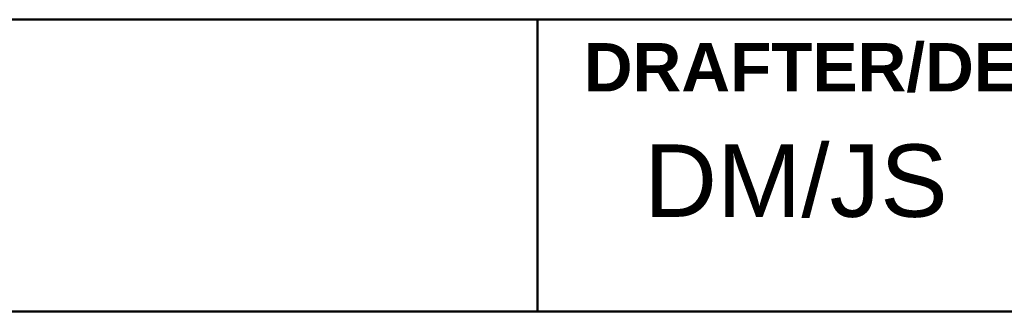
# Model space of a CAD drawing. Header units: inches. Extents: x 0.1 to 18.7, y 0.4 to 11.8.
# Tile 21 of 23: x 14.848 to 16.206, y 1.822 to 2.225. Entities that reach past the tile are written whole.
import ezdxf

# ---------------------------------------------------------------- set-up
doc = ezdxf.new("R2010")
doc.units = ezdxf.units.IN
doc.header["$LTSCALE"] = 1.111111
doc.header["$MEASUREMENT"] = 0
doc.layers.add('Title (ANSI)', color=7, linetype='Continuous', lineweight=50)
doc.styles.add('Note Text (ANSI)', font='tahoma.ttf')
doc.styles.add('Text Style107', font='arialbd.ttf')
doc.styles.add('Text Style109', font='arialbd.ttf')
doc.styles.add('Text Style47', font='ARIALN.TTF')
doc.styles.add('Text Style50', font='arial.ttf')
doc.styles.add('Text Style55', font='arial.ttf')
doc.styles.add('Text Style59', font='arial.ttf')

# ---------------------------------------------------------------- blocks, each defined once
blk = doc.blocks.new('Title Blocks ICD TITLE BLOCK MM CUSTOMER')
at = {"layer": 'Title (ANSI)'}
for p, q in [((3.2614, 8.5744), (11.2614, 8.5744)), ((8.647, 8.212), (8.647, 8.5744)), ((3.2614, 8.212), (11.2564, 8.212))]:
    blk.add_line(p, q, dxfattribs=at)
at = {"layer": 'Title (ANSI)', "insert": (8.7045, 8.5144), "char_height": 0.06, "width": 0.861768, "attachment_point": 4, "style": 'Note Text (ANSI)'}
blk.add_mtext('\\fArial|b1|i0;\\H0.0600;DRAFTER/DESIGNER', dxfattribs=at)
at = {"layer": 'Title (ANSI)'}
for tag, p, height, style in [('<TITLE_1>_001', (3.5983, 8.3375), 0.09, 'Text Style50'), ('DESIGNER_001', (8.7791, 8.3294), 0.09, 'Text Style50'), ('<DRAWN_DATE>_001', (10.5606, 8.3294), 0.09, 'Text Style50'), ('<PART_NUMBER>_001', (8.8272, 7.9132), 0.24, 'Text Style109'), ('Sheet_Size_001', (7.3651, 7.9055), 0.13, 'Text Style55'), ('<REVISION_NUMBER>_001', (10.7717, 7.8528), 0.18, 'Text Style107'), ('Sheet_Number_001', (10.8001, 7.2619), 0.08, 'Text Style59'), ('Number_of_sheets_001', (11.097, 7.2619), 0.08, 'Text Style59'), ('COPYRIGHT_YEAR_001', (4.6229, 7.2707), 0.07, 'Text Style47'), ('<SCALE>_001', (9.8254, 7.2503), 0.08, 'Text Style59')]:
    blk.add_attdef(tag, p, '', height=height, dxfattribs=dict(at, style=style))

msp = doc.modelspace()

# ---------------------------------------------------------------- block references
ref = msp.add_blockref('Title Blocks ICD TITLE BLOCK MM CUSTOMER', (5.954, -7.3023), dxfattribs=dict(xscale=1.111111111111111, yscale=1.111111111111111, zscale=1.111111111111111))
ref.add_attrib('DESIGNER_001', 'DM/JS', (15.7086, 1.9526), dxfattribs={"layer": 'Title (ANSI)', "height": 0.1, "style": 'Text Style50'})

doc.saveas('drawing.dxf')
